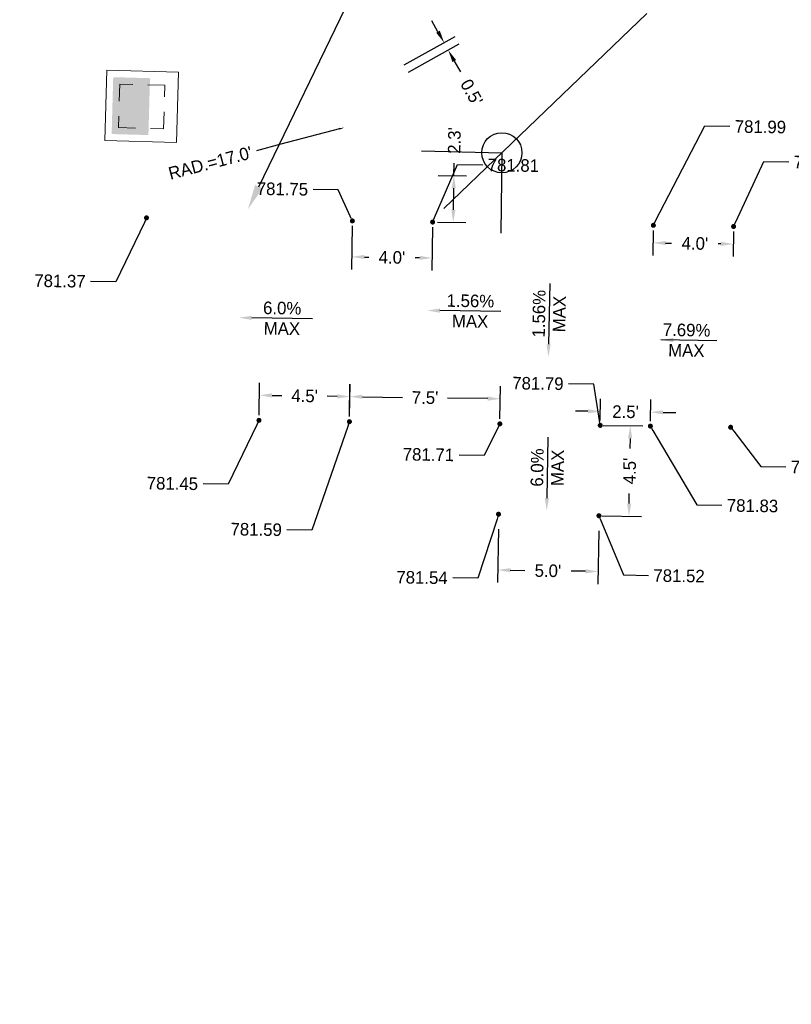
# Model space of a CAD drawing. Header units: feet. Extents: x 1384904 to 1390579, y 443400 to 444295.
# Tile 46 of 57: x 1389530 to 1389569, y 443934 to 443984. Entities that reach past the tile are written whole.
import ezdxf
from ezdxf import colors
from ezdxf.entities.mleader import LeaderData, LeaderLine
from ezdxf.math import Vec2, Vec3

# ---------------------------------------------------------------- set-up
doc = ezdxf.new("R2010")
doc.units = ezdxf.units.FT
doc.header["$MEASUREMENT"] = 0
doc.linetypes.add('drainage01', pattern=[1.6, 0.85, -0.75])
for name, color, linetype in [('DR_P_Cells', 1, 'Continuous'), ('DR_P_Storm_Sewer', 1, 'Continuous'), ('DT_P_Text', 3, 'Continuous'), ('PV_P_Text', 7, 'Continuous')]:
    doc.layers.add(name, color=color, linetype=linetype)
doc.styles.get("Standard").update_dxf_attribs({"font": 'font31.shx'})
doc.dimstyles.get("Standard").update_dxf_attribs({"dimtxt": 0.18, "dimasz": 0.18, "dimexe": 0.18, "dimexo": 0.0625, "dimgap": 0.09, "dimtad": 0, "dimtih": 1, "dimtoh": 1, "dimdec": 4, "dimzin": 0, "dimdsep": 46, "dimtxsty": 'Standard', "dimcen": 0.09, "dimadec": 0, "dimazin": 0, "dimtfac": 1, "dimtdec": 4, "dimtofl": 0, "dimtmove": 0, "dimatfit": 3, "dimfxl": 1, "dimtolj": 1, "dimtzin": 0, "dimarcsym": 0})

# ---------------------------------------------------------------- blocks, each defined once
blk = doc.blocks.new('CB3A-P')
at = {"layer": 'Defpoints', "color": 20, "linetype": 'drainage01', "lineweight": 0}
blk.add_lwpolyline([(1.083, 1.125), (-1.083, 1.125), (-1.083, -1.125), (1.083, -1.125), (1.083, 1.125)], close=True, dxfattribs=at)
at = {"layer": 'DR_P_Cells', "color": 1, "linetype": 'Continuous', "lineweight": 13, "flags": 128}
blk.add_lwpolyline([(-1.75, 1.792), (1.75, 1.792), (1.75, -1.792), (-1.75, -1.792), (-1.75, 1.792)], close=True, dxfattribs=at)
at = {"layer": 'DR_P_Cells', "color": 1, "linetype": 'Continuous', "lineweight": 0, "extrusion": (0, 0, -1)}
blk.add_solid([(1.417, 0.375), (-1.417, 0.375), (1.417, -1.458), (-1.417, -1.458)], dxfattribs=at)
blk = doc.blocks.new('_Dot')
at = {"color": 0, "linetype": 'ByBlock', "lineweight": -2}
blk.add_line((-0.5, 0), (-1, 0), dxfattribs=at)
at = {"color": 0, "linetype": 'ByBlock', "const_width": 0.5}
blk.add_lwpolyline([(-0.25, 0, 1), (0.25, 0, 1)], format="xyb", close=True, dxfattribs=at)
blk = doc.blocks.new('*D1034')
at = {"layer": 'Defpoints', "color": 0, "transparency": 16777216}
for p in [(1389559.215, 443963.313), (1389560.815, 443963.289), (1389559.148, 443958.813)]:
    blk.add_point(p, dxfattribs=at)
at = {"layer": 'PV_P_Text', "color": 0, "lineweight": -2, "transparency": 16777216}
for p, q in [((1389559.465, 443963.309), (1389561.44, 443963.28)), ((1389560.806, 443962.664), (1389560.798, 443962.167)), ((1389560.758, 443959.414), (1389560.765, 443959.911)), ((1389559.398, 443958.809), (1389561.373, 443958.78))]:
    blk.add_line(p, q, dxfattribs=at)
at = {"layer": 'PV_P_Text', "color": 0, "transparency": 16777216}
for points in [[(1389560.701, 443962.666), (1389560.91, 443962.663), (1389560.815, 443963.289)], [(1389560.654, 443959.416), (1389560.862, 443959.413), (1389560.749, 443958.79)]]:
    blk.add_solid(points, dxfattribs=at)
at = {"layer": 'PV_P_Text', "color": 0, "transparency": 16777216, "insert": (1389560.782, 443961.039), "char_height": 0.625, "attachment_point": 5, "rotation": 89.156}
blk.add_mtext("\\A1;4.5'", dxfattribs=at)
blk = doc.blocks.new('*D1035')
at = {"layer": 'Defpoints', "color": 0, "transparency": 16777216}
for p in [(1389554.243, 443958.385, 781.656), (1389559.242, 443958.312, 781.656), (1389559.209, 443956.033)]:
    blk.add_point(p, dxfattribs=at)
at = {"layer": 'PV_P_Text', "color": 0, "lineweight": -2, "transparency": 16777216}
for p, q in [((1389554.239, 443958.135), (1389554.2, 443955.482)), ((1389559.239, 443958.062), (1389559.199, 443955.408)), ((1389554.834, 443956.098), (1389555.554, 443956.087)), ((1389558.584, 443956.042), (1389557.864, 443956.053))]:
    blk.add_line(p, q, dxfattribs=at)
at = {"layer": 'PV_P_Text', "color": 0, "transparency": 16777216}
for points in [[(1389554.836, 443956.202), (1389554.833, 443955.994), (1389554.209, 443956.107)], [(1389558.585, 443956.147), (1389558.582, 443955.938), (1389559.209, 443956.033)]]:
    blk.add_solid(points, dxfattribs=at)
at = {"layer": 'PV_P_Text', "color": 0, "transparency": 16777216, "insert": (1389556.709, 443956.07), "char_height": 0.625, "attachment_point": 5, "rotation": 359.156}
blk.add_mtext("\\A1;5.0'", dxfattribs=at)
blk = doc.blocks.new('*D1036')
at = {"layer": 'Defpoints', "color": 0, "transparency": 16777216}
for p in [(1389561.963, 443973.273, 1563.311), (1389565.962, 443973.214, 1563.311), (1389565.95, 443972.342)]:
    blk.add_point(p, dxfattribs=at)
at = {"layer": 'PV_P_Text', "color": 0, "lineweight": -2, "transparency": 16777216}
for p, q in [((1389561.959, 443973.023), (1389561.941, 443971.776)), ((1389565.959, 443972.964), (1389565.94, 443971.717)), ((1389562.575, 443972.391), (1389562.876, 443972.387)), ((1389565.325, 443972.351), (1389565.191, 443972.353))]:
    blk.add_line(p, q, dxfattribs=at)
at = {"layer": 'PV_P_Text', "color": 0, "transparency": 16777216}
for points in [[(1389562.576, 443972.495), (1389562.573, 443972.287), (1389561.95, 443972.4)], [(1389565.326, 443972.455), (1389565.323, 443972.247), (1389565.95, 443972.342)]]:
    blk.add_solid(points, dxfattribs=at)
at = {"layer": 'PV_P_Text', "color": 0, "transparency": 16777216, "insert": (1389564.034, 443972.37), "char_height": 0.625, "attachment_point": 5, "rotation": 359.156}
blk.add_mtext("\\A1;4.0'", dxfattribs=at)
blk = doc.blocks.new('*D1038')
at = {"layer": 'Defpoints', "color": 0, "transparency": 16777216}
for p in [(1389546.836, 443964.745), (1389542.318, 443963.562), (1389546.817, 443963.495)]:
    blk.add_point(p, dxfattribs=at)
at = {"layer": 'PV_P_Text', "color": 0, "lineweight": -2, "transparency": 16777216}
for p, q in [((1389542.321, 443963.812), (1389542.345, 443965.436)), ((1389546.821, 443963.745), (1389546.845, 443965.37)), ((1389542.961, 443964.802), (1389543.458, 443964.795)), ((1389546.211, 443964.754), (1389545.714, 443964.761))]:
    blk.add_line(p, q, dxfattribs=at)
at = {"layer": 'PV_P_Text', "color": 0, "transparency": 16777216}
for points in [[(1389542.963, 443964.906), (1389542.959, 443964.698), (1389542.336, 443964.811)], [(1389546.212, 443964.858), (1389546.209, 443964.65), (1389546.836, 443964.745)]]:
    blk.add_solid(points, dxfattribs=at)
at = {"layer": 'PV_P_Text', "color": 0, "transparency": 16777216, "insert": (1389544.586, 443964.778), "char_height": 0.625, "attachment_point": 5, "rotation": 359.156}
blk.add_mtext("\\A1;4.5'", dxfattribs=at)
blk = doc.blocks.new('*D1039')
at = {"layer": 'Defpoints', "color": 0, "transparency": 16777216}
for p in [(1389554.335, 443964.634), (1389546.824, 443963.495), (1389554.316, 443963.385)]:
    blk.add_point(p, dxfattribs=at)
at = {"layer": 'PV_P_Text', "color": 0, "lineweight": -2, "transparency": 16777216}
for p, q in [((1389546.828, 443963.745), (1389546.852, 443965.37)), ((1389554.32, 443963.635), (1389554.344, 443965.259)), ((1389547.468, 443964.736), (1389549.468, 443964.706)), ((1389553.71, 443964.644), (1389551.709, 443964.673))]:
    blk.add_line(p, q, dxfattribs=at)
at = {"layer": 'PV_P_Text', "color": 0, "transparency": 16777216}
for points in [[(1389547.469, 443964.84), (1389547.466, 443964.631), (1389546.843, 443964.745)], [(1389553.711, 443964.748), (1389553.708, 443964.539), (1389554.335, 443964.634)]]:
    blk.add_solid(points, dxfattribs=at)
at = {"layer": 'PV_P_Text', "color": 0, "transparency": 16777216, "insert": (1389550.589, 443964.69), "char_height": 0.625, "attachment_point": 5, "rotation": 359.156}
blk.add_mtext("\\A1;7.5'", dxfattribs=at)
blk = doc.blocks.new('*D1040')
at = {"layer": 'Defpoints', "color": 0, "transparency": 16777216}
for p in [(1389561.826, 443963.968), (1389559.316, 443963.311, 1563.311), (1389561.816, 443963.274, 1563.311)]:
    blk.add_point(p, dxfattribs=at)
at = {"layer": 'PV_P_Text', "color": 0, "lineweight": -2, "transparency": 16777216}
for p, q in [((1389559.32, 443963.561), (1389559.335, 443964.63)), ((1389561.819, 443963.524), (1389561.835, 443964.593)), ((1389558.701, 443964.014), (1389558.076, 443964.023)), ((1389562.451, 443963.959), (1389563.076, 443963.949))]:
    blk.add_line(p, q, dxfattribs=at)
at = {"layer": 'PV_P_Text', "color": 0, "transparency": 16777216}
for points in [[(1389558.703, 443964.118), (1389558.7, 443963.91), (1389559.326, 443964.005)], [(1389562.452, 443964.063), (1389562.449, 443963.854), (1389561.826, 443963.968)]]:
    blk.add_solid(points, dxfattribs=at)
at = {"layer": 'PV_P_Text', "color": 0, "transparency": 16777216, "insert": (1389560.576, 443963.986), "char_height": 0.625, "attachment_point": 5, "rotation": 359.156}
blk.add_mtext("\\A1;2.5'", dxfattribs=at)
blk = doc.blocks.new('*D1064')
at = {"layer": 'Defpoints', "color": 0, "transparency": 16777216}
for p in [(1387540.978, 443974.544), (1387672.964, 443972.599), (1387677.04, 443965.292), (1390194.578, 443935.45), (1387670.013, 443772.371)]:
    blk.add_point(p, dxfattribs=at)
at = {"layer": 'DT_P_Text', "color": 0, "lineweight": -2, "transparency": 16777216}
for start, end in [(324.3381, 350.5889), (277.7229, 301.5818)]:
    blk.add_arc((1387672.964, 443972.6), 8.368, start, end, dxfattribs=at)
at = {"layer": 'DT_P_Text', "color": 0, "transparency": 16777216}
for points in [[(1387681.011, 443971.25), (1387681.426, 443971.213), (1387681.33, 443972.476)], [(1387674.101, 443964.1), (1387674.076, 443964.516), (1387672.84, 443964.233)]]:
    blk.add_solid(points, dxfattribs=at)
at = {"layer": 'DT_P_Text', "color": 0, "transparency": 16777216, "insert": (1387678.793, 443966.596), "char_height": 1.25, "attachment_point": 5}
blk.add_mtext('\\A1;90°0\'0"', dxfattribs=at)
blk = doc.blocks.new('*D1065')
at = {"layer": 'Defpoints', "color": 0, "transparency": 16777216}
for p in [(1387895.133, 444137.116), (1387540.978, 443974.544), (1387898.945, 443973.296), (1387891.696, 443959.376), (1390194.578, 443935.45)]:
    blk.add_point(p, dxfattribs=at)
at = {"layer": 'DT_P_Text', "color": 0, "lineweight": -2, "transparency": 16777216}
for start, end in [(56.546, 80.0108), (8.0373, 33.7515)]:
    blk.add_arc((1387891.89, 443969.374), 8.072, start, end, dxfattribs=at)
at = {"layer": 'DT_P_Text', "color": 0, "transparency": 16777216}
for points in [[(1387893.27, 443977.117), (1387893.31, 443977.531), (1387892.046, 443977.445)], [(1387900.09, 443970.516), (1387899.675, 443970.49), (1387899.961, 443969.255)]]:
    blk.add_solid(points, dxfattribs=at)
at = {"layer": 'DT_P_Text', "color": 0, "transparency": 16777216, "insert": (1387897.694, 443974.984), "char_height": 1.25, "attachment_point": 5}
blk.add_mtext('\\A1;89°44\'10"', dxfattribs=at)
blk = doc.blocks.new('*D1066')
at = {"layer": 'Defpoints', "color": 0, "transparency": 16777216}
for p in [(1388170.018, 444145.729), (1387540.978, 443974.544), (1388173.064, 443969.457), (1388165.387, 443955.345), (1390194.578, 443935.45)]:
    blk.add_point(p, dxfattribs=at)
at = {"layer": 'DT_P_Text', "color": 0, "lineweight": -2, "transparency": 16777216}
for start, end in [(55.6454, 80.1702), (7.5921, 34.109)]:
    blk.add_arc((1388165.63, 443965.341), 8.497, start, end, dxfattribs=at)
at = {"layer": 'DT_P_Text', "color": 0, "transparency": 16777216}
for points in [[(1388167.06, 443973.507), (1388167.101, 443973.921), (1388165.837, 443973.836)], [(1388174.261, 443966.476), (1388173.845, 443966.452), (1388174.126, 443965.216)]]:
    blk.add_solid(points, dxfattribs=at)
at = {"layer": 'DT_P_Text', "color": 0, "transparency": 16777216, "insert": (1388171.755, 443971.231), "char_height": 1.25, "attachment_point": 5}
blk.add_mtext('\\A1;89°27\'2"', dxfattribs=at)
blk = doc.blocks.new('*D1067')
at = {"layer": 'Defpoints', "color": 0, "transparency": 16777216}
for p in [(1387540.978, 443974.544), (1388536.58, 443959.876), (1388529.293, 443955.832), (1390194.578, 443935.45), (1388524.619, 443400.178)]:
    blk.add_point(p, dxfattribs=at)
at = {"layer": 'DT_P_Text', "color": 0, "lineweight": -2, "transparency": 16777216}
for start, end in [(187.7578, 214.0032), (236.0186, 260.174)]:
    blk.add_arc((1388536.58, 443959.876), 8.334, start, end, dxfattribs=at)
at = {"layer": 'DT_P_Text', "color": 0, "transparency": 16777216}
for points in [[(1388528.114, 443958.739), (1388528.53, 443958.764), (1388528.247, 443959.999)], [(1388535.177, 443951.872), (1388535.137, 443951.457), (1388536.402, 443951.544)]]:
    blk.add_solid(points, dxfattribs=at)
at = {"layer": 'DT_P_Text', "color": 0, "transparency": 16777216, "insert": (1388530.581, 443954.091), "char_height": 1.25, "attachment_point": 5}
blk.add_mtext('\\A1;89°37\'11"', dxfattribs=at)
blk = doc.blocks.new('*D1068')
at = {"layer": 'Defpoints', "color": 0, "transparency": 16777216}
for p in [(1388548.528, 444294.604), (1387540.978, 443974.544), (1388551.278, 443965.867), (1388540.113, 443949.824), (1390194.578, 443935.45)]:
    blk.add_point(p, dxfattribs=at)
at = {"layer": 'DT_P_Text', "color": 0, "lineweight": -2, "transparency": 16777216}
for start, end in [(51.56, 82.8622), (4.8957, 37.0861)]:
    blk.add_arc((1388540.357, 443959.821), 12.483, start, end, dxfattribs=at)
at = {"layer": 'DT_P_Text', "color": 0, "transparency": 16777216}
for points in [[(1388541.893, 443971.999), (1388541.924, 443972.415), (1388540.662, 443972.3)], [(1388553.003, 443960.893), (1388552.586, 443960.879), (1388552.839, 443959.637)]]:
    blk.add_solid(points, dxfattribs=at)
at = {"layer": 'DT_P_Text', "color": 0, "transparency": 16777216, "insert": (1388549.355, 443968.473), "char_height": 1.25, "attachment_point": 5}
blk.add_mtext('\\A1;89°26\'46"', dxfattribs=at)
blk = doc.blocks.new('*D1069')
at = {"layer": 'Defpoints', "color": 0, "transparency": 16777216}
for p in [(1387540.978, 443974.544), (1388891.872, 443954.644), (1388895.842, 443947.513), (1390194.578, 443935.45), (1388883.325, 443416.879)]:
    blk.add_point(p, dxfattribs=at)
at = {"layer": 'DT_P_Text', "color": 0, "lineweight": -2, "transparency": 16777216}
for start, end in [(324.5503, 350.3708), (277.8746, 301.1614)]:
    blk.add_arc((1388891.872, 443954.642), 8.16, start, end, dxfattribs=at)
at = {"layer": 'DT_P_Text', "color": 0, "transparency": 16777216}
for points in [[(1388899.71, 443953.296), (1388900.125, 443953.258), (1388900.032, 443954.522)], [(1388893.003, 443946.351), (1388892.978, 443946.767), (1388891.743, 443946.483)]]:
    blk.add_solid(points, dxfattribs=at)
at = {"layer": 'DT_P_Text', "color": 0, "transparency": 16777216, "insert": (1388897.553, 443948.784), "char_height": 1.25, "attachment_point": 5}
blk.add_mtext('\\A1;90°3\'59"', dxfattribs=at)
blk = doc.blocks.new('*D1070')
at = {"layer": 'Defpoints', "color": 0, "transparency": 16777216}
for p in [(1389005.131, 444177.177), (1387540.978, 443974.544), (1389009.168, 443958.886), (1388998.333, 443943.075), (1390194.578, 443935.45)]:
    blk.add_point(p, dxfattribs=at)
at = {"layer": 'DT_P_Text', "color": 0, "lineweight": -2, "transparency": 16777216}
for start, end in [(51.7097, 82.387), (5.1056, 36.7305)]:
    blk.add_arc((1388998.623, 443953.069), 12.043, start, end, dxfattribs=at)
at = {"layer": 'DT_P_Text', "color": 0, "transparency": 16777216}
for points in [[(1389000.202, 443964.799), (1389000.235, 443965.214), (1388998.973, 443965.107)], [(1389010.827, 443954.149), (1389010.41, 443954.133), (1389010.665, 443952.892)]]:
    blk.add_solid(points, dxfattribs=at)
at = {"layer": 'DT_P_Text', "color": 0, "transparency": 16777216, "insert": (1389007.323, 443961.397), "char_height": 1.25, "attachment_point": 5}
blk.add_mtext('\\A1;89°10\'51"', dxfattribs=at)
blk = doc.blocks.new('*D1071')
at = {"layer": 'Defpoints', "color": 0, "transparency": 16777216}
for p in [(1389529.023, 444160.851), (1387540.978, 443974.544), (1389519.597, 443952.651), (1390194.578, 443935.45), (1389523.362, 443935.339)]:
    blk.add_point(p, dxfattribs=at)
at = {"layer": 'DT_P_Text', "color": 0, "lineweight": -2, "transparency": 16777216}
for start, end in [(97.1524, 121.1449), (144.1097, 170.5654)]:
    blk.add_arc((1389523.613, 443945.335), 8.345, start, end, dxfattribs=at)
at = {"layer": 'DT_P_Text', "color": 0, "transparency": 16777216}
for points in [[(1389522.563, 443953.823), (1389522.584, 443953.407), (1389523.822, 443953.677)], [(1389515.588, 443946.684), (1389515.173, 443946.722), (1389515.269, 443945.458)]]:
    blk.add_solid(points, dxfattribs=at)
at = {"layer": 'DT_P_Text', "color": 0, "transparency": 16777216, "insert": (1389517.83, 443951.352), "char_height": 1.25, "attachment_point": 5}
blk.add_mtext('\\A1;90°35\'39"', dxfattribs=at)
blk = doc.blocks.new('*D1075')
at = {"layer": 'Defpoints', "color": 0, "transparency": 16777216}
for p in [(1389551.536, 443982.369), (1389549.332, 443981.143, 1563.311), (1389549.537, 443980.774, 1563.311)]:
    blk.add_point(p, dxfattribs=at)
at = {"layer": 'PV_P_Text', "color": 0, "lineweight": -2, "transparency": 16777216}
for p, q in [((1389551.232, 443982.915), (1389550.928, 443983.462)), ((1389549.551, 443981.264), (1389552.082, 443982.673)), ((1389549.756, 443980.896), (1389552.287, 443982.305)), ((1389552.045, 443981.455), (1389552.349, 443980.909))]:
    blk.add_line(p, q, dxfattribs=at)
at = {"layer": 'PV_P_Text', "color": 0, "transparency": 16777216}
for points in [[(1389551.323, 443982.966), (1389551.141, 443982.865), (1389551.536, 443982.369)], [(1389552.136, 443981.505), (1389551.954, 443981.404), (1389551.741, 443982.001)]]:
    blk.add_solid(points, dxfattribs=at)
at = {"layer": 'PV_P_Text', "color": 0, "transparency": 16777216, "insert": (1389552.91, 443979.899), "char_height": 0.625, "attachment_point": 5, "rotation": 299.0994}
blk.add_mtext("\\A1;0.5'", dxfattribs=at)
blk = doc.blocks.new('*D1076')
at = {"layer": 'Defpoints', "color": 0, "transparency": 16777216}
for p in [(1389550.998, 443975.761, 1563.142), (1389552.025, 443975.746), (1389550.964, 443973.435, 1563.311)]:
    blk.add_point(p, dxfattribs=at)
at = {"layer": 'PV_P_Text', "color": 0, "lineweight": -2, "transparency": 16777216}
for p, q in [((1389552.025, 443975.746), (1389552.034, 443976.371)), ((1389551.248, 443975.757), (1389552.65, 443975.736)), ((1389552, 443974.045), (1389552.015, 443975.121)), ((1389551.214, 443973.432), (1389552.615, 443973.411))]:
    blk.add_line(p, q, dxfattribs=at)
at = {"layer": 'PV_P_Text', "color": 0, "transparency": 16777216}
for points in [[(1389551.911, 443975.122), (1389552.12, 443975.119), (1389552.025, 443975.746)], [(1389551.895, 443974.047), (1389552.104, 443974.044), (1389551.99, 443973.42)]]:
    blk.add_solid(points, dxfattribs=at)
at = {"layer": 'PV_P_Text', "color": 0, "transparency": 16777216, "insert": (1389552.05, 443977.496), "char_height": 0.625, "attachment_point": 5, "rotation": 89.156}
blk.add_mtext("\\A1;2.3'", dxfattribs=at)
blk = doc.blocks.new('*D1079')
at = {"layer": 'Defpoints', "color": 0, "transparency": 16777216}
for p in [(1389546.965, 443973.494, 1563.311), (1389550.964, 443973.435, 1563.311), (1389550.938, 443971.645)]:
    blk.add_point(p, dxfattribs=at)
at = {"layer": 'PV_P_Text', "color": 0, "lineweight": -2, "transparency": 16777216}
for p, q in [((1389546.961, 443973.244), (1389546.929, 443971.079)), ((1389550.96, 443973.185), (1389550.928, 443971.02)), ((1389547.563, 443971.695), (1389547.78, 443971.692)), ((1389550.313, 443971.654), (1389550.096, 443971.658))]:
    blk.add_line(p, q, dxfattribs=at)
at = {"layer": 'PV_P_Text', "color": 0, "transparency": 16777216}
for points in [[(1389547.565, 443971.799), (1389547.562, 443971.591), (1389546.938, 443971.704)], [(1389550.314, 443971.759), (1389550.311, 443971.55), (1389550.938, 443971.645)]]:
    blk.add_solid(points, dxfattribs=at)
at = {"layer": 'PV_P_Text', "color": 0, "transparency": 16777216, "insert": (1389548.938, 443971.675), "char_height": 0.625, "attachment_point": 5, "rotation": 359.156}
blk.add_mtext("\\A1;4.0'", dxfattribs=at)

msp = doc.modelspace()

# ---------------------------------------------------------------- linework, layer by layer
at = {"layer": 'DT_P_Text'}
for points in [[(1389551.52984, 443974.11328), (1389561.6362, 443983.82491)], [(1389550.41529, 443976.98521), (1389554.41403, 443976.88482), (1389554.35511, 443972.88526)]]:
    msp.add_lwpolyline(points, dxfattribs=at)
msp.add_circle((1389554.41403, 443976.88482), 1, dxfattribs=at)
at = {"layer": 'PV_P_Text', "linetype": 'ByBlock', "lineweight": -2}
for points in [[(1389556.79825, 443970.37774), (1389556.74485, 443967.34819)], [(1389554.35563, 443968.97967), (1389551.32594, 443969.02431)], [(1389544.97692, 443968.61966), (1389541.94723, 443968.6643)], [(1389565.12921, 443967.5279), (1389562.33968, 443967.56899)], [(1389556.70621, 443962.71778), (1389556.65789, 443959.68815)]]:
    msp.add_lwpolyline(points, dxfattribs=at)
at = {"layer": 'PV_P_Text'}
for points in [[(1389541.94569, 443968.56014), (1389541.3223, 443968.67351), (1389541.94876, 443968.76845)], [(1389551.3244, 443968.92015), (1389550.701, 443969.03351), (1389551.32747, 443969.12846)], [(1389556.849, 443967.34635), (1389556.73384, 443966.72328), (1389556.6407, 443967.35002)], [(1389562.96308, 443967.45563), (1389562.33968, 443967.56899), (1389562.96615, 443967.66394)], [(1389556.76204, 443959.68649), (1389556.64792, 443959.06323), (1389556.55374, 443959.68981)]]:
    msp.add_solid(points, dxfattribs=at)

# ---------------------------------------------------------------- block references
at = {"layer": 'DR_P_Storm_Sewer', "color": 1, "rotation": 268.4078209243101}
msp.add_blockref('CB3A-P', (1389536.46634, 443979.19412, 781.61499), dxfattribs=at)

# ---------------------------------------------------------------- texts
at = {"layer": 'PV_P_Text', "char_height": 0.625, "attachment_point": 5}
for s, insert, rotation in [('1.56%', (1389552.84824, 443969.50831), 359.155959), ('1.56%', (1389556.26526, 443968.87189), 88.990157), ('6.0%', (1389543.46953, 443969.1483), 359.155959), ('MAX', (1389557.27785, 443968.85404), 88.990157), ('MAX', (1389552.83332, 443968.49567), 359.155959), ('MAX', (1389543.45461, 443968.13566), 359.155959), ('7.69%', (1389563.62182, 443968.05653), 359.155959), ('MAX', (1389563.60691, 443967.0439), 359.155959), ('6.0%', (1389556.17574, 443961.21104), 89.086176), ('MAX', (1389557.18836, 443961.19489), 89.086176)]:
    msp.add_mtext(s, dxfattribs=dict(at, insert=insert, rotation=rotation))

# ---------------------------------------------------------------- dimensions: what is measured, and where the dimension line sits
at = {"layer": 'DT_P_Text'}
for base, line1, line2, picture, middle in [((1388551.27813, 443965.86722), ((1387540.978, 443974.544), (1390194.57763, 443935.45023)), ((1388540.11322, 443949.82405), (1388548.52762, 444294.60374)), '*D1068', (1388549.35503, 443968.47325)), ((1389009.16818, 443958.8865), ((1387540.978, 443974.544), (1390194.57763, 443935.45023)), ((1388998.33294, 443943.07455), (1389005.1309, 444177.17687)), '*D1070', (1389007.32318, 443961.39682)), ((1389519.59746, 443952.65059), ((1387540.978, 443974.544), (1390194.57763, 443935.45023)), ((1389523.36155, 443935.33874), (1389529.02312, 444160.85051)), '*D1071', (1389517.83048, 443951.35217)), ((1388173.06391, 443969.45743), ((1387540.978, 443974.544), (1390194.57763, 443935.45023)), ((1388165.38689, 443955.34459), (1388170.01841, 444145.72851)), '*D1066', (1388171.75473, 443971.23141)), ((1387898.94504, 443973.29609), ((1387540.978, 443974.544), (1390194.57763, 443935.45023)), ((1387891.69628, 443959.37596), (1387895.13342, 444137.11607)), '*D1065', (1387897.69389, 443974.98408)), ((1387677.04029, 443965.2921), ((1387670.0134, 443772.37098), (1387672.96367, 443972.59925)), ((1387540.978, 443974.544), (1390194.57763, 443935.45023)), '*D1064', (1387678.79269, 443966.5962)), ((1388529.29261, 443955.83234), ((1388524.61868, 443400.17799), (1388536.57959, 443959.87645)), ((1387540.978, 443974.544), (1390194.57763, 443935.45023)), '*D1067', (1388530.58119, 443954.09076)), ((1388895.84236, 443947.5127), ((1387540.978, 443974.544), (1390194.57763, 443935.45023)), ((1388883.32531, 443416.87915), (1388891.87229, 443954.64389)), '*D1069', (1388897.55345, 443948.78426))]:
    dim = msp.add_angular_dim_2l(base=base, line1=line1, line2=line2, dimstyle='Standard', override={"dimscale": 10, "dimtxt": 0.125, "dimasz": 0.125, "dimgap": 0.05, "dimaunit": 1, "dimadec": 3}, dxfattribs=at)
    dim.commit()
    dim.dimension.update_dxf_attribs({"geometry": picture, "text_midpoint": middle})
at = {"layer": 'PV_P_Text'}
for base, p1, p2, angle, text, picture, middle in [((1389551.53559, 443982.36933, -1563.311), (1389549.53721, 443980.77433), (1389549.33207, 443981.1429), 119.099395, "0.5'", '*D1075', (1389552.91047, 443979.8991, -1563.311)), ((1389552.02459, 443975.74569, -1563.14168), (1389550.96407, 443973.43527, 0.16933), (1389550.99833, 443975.76081), 89.155959, "<>'", '*D1076', (1389552.05037, 443977.496, -1563.14168)), ((1389550.9377, 443971.64517, -1563.311), (1389546.96451, 443973.49419), (1389550.96407, 443973.43527), 359.155959, "<>'", '*D1079', (1389548.93792, 443971.67463, -1563.311)), ((1389565.94959, 443972.34152, -1563.311), (1389561.96288, 443973.27323), (1389565.96244, 443973.21431), 359.155959, "<>'", '*D1036', (1389564.0336, 443972.36974, -1563.311))]:
    dim = msp.add_linear_dim(base=base, p1=p1, p2=p2, angle=angle, text=text, dimstyle='Standard', override={"dimscale": 5, "dimtxt": 0.125, "dimasz": 0.125, "dimexe": 0.125, "dimexo": 0.05, "dimgap": 0.05, "dimtih": 0, "dimtoh": 0, "dimdec": 1}, dxfattribs=at)
    dim.commit()
    dim.dimension.update_dxf_attribs({"geometry": picture, "text_midpoint": middle, "dimtype": 161})
for p1, p2, distance, picture, middle in [((1389542.31769, 443963.56156), (1389546.8172, 443963.49528), 1.24968, '*D1038', (1389544.58585, 443964.77796)), ((1389546.82431, 443963.49517), (1389554.31638, 443963.38479), 1.24968, '*D1039', (1389550.58876, 443964.68952)), ((1389559.31584, 443963.31114), (1389561.81557, 443963.27431), 0.69352, '*D1040', (1389560.57592, 443963.98617, -1563.311)), ((1389559.14834, 443958.81312), (1389559.21462, 443963.31263), -1.60039, '*D1034', (1389560.7817, 443961.0393)), ((1389554.24273, 443958.38534), (1389559.24219, 443958.31168), -2.27872, '*D1035', (1389556.70889, 443956.07004, -781.6555))]:
    dim = msp.add_aligned_dim(p1=p1, p2=p2, distance=distance, text="<>'", dimstyle='Standard', override={"dimscale": 5, "dimtxt": 0.125, "dimasz": 0.125, "dimexe": 0.125, "dimexo": 0.05, "dimgap": 0.05, "dimtih": 0, "dimtoh": 0, "dimdec": 1}, dxfattribs=at)
    dim.commit()
    dim.dimension.update_dxf_attribs({"geometry": picture, "text_midpoint": middle})

# ---------------------------------------------------------------- leaders
at = {"layer": 'DT_P_Text'}
ml = msp.add_multileader_mtext('Standard', dxfattribs=at)
ml.set_content('CURB RAMP #24', color=256)
ml.set_leader_properties()
ml.build(insert=Vec2(0, 0))
ml.multileader.update_dxf_attribs({"text_right_attachment_type": 2, "dogleg_length": 0.25, "arrow_head_size": 1.25, "scale": 10})
ctx = ml.context
ctx.base_point, ctx.scale, ctx.char_height, ctx.arrow_head_size, ctx.landing_gap_size, ctx.plane_origin = Vec3(1389553.91405, 443993.98965), 10, 1.25, 1.25, 0.9, Vec3(1389541.75905, 443974.07093)
ctx.right_attachment = 2
notes = []
notes.append((ctx, [(1, (1, 1, 0), (1389551.41405, 443993.98965), (1, 0), 2.5, [(0, [(1389541.75905, 443974.07093)], 0, [])])]))
ctx.mtext.insert, ctx.mtext.flow_direction = Vec3(1389554.81405, 443994.61465), 5
at = {"layer": 'PV_P_Text'}
ml = msp.add_multileader_mtext('Standard', dxfattribs=at)
ml.set_content("RAD.=17.0'", color=256)
ml.set_leader_properties()
ml.build(insert=Vec2(0, 0))
ml.multileader.update_dxf_attribs({"text_right_attachment_type": 2, "dogleg_length": 0.25, "arrow_head_size": 0.25, "scale": 5})
ctx = ml.context
ctx.base_point, ctx.scale, ctx.char_height, ctx.arrow_head_size, ctx.landing_gap_size, ctx.plane_origin, ctx.plane_x_axis, ctx.plane_y_axis = Vec3(1389537.14498, 443975.66239), 5, 0.625, 0.25, 0.25, Vec3(1389556.91572, 443974.32155), Vec3(0.96711129, 0.25435359), Vec3(-0.25435359, 0.96711129)
ctx.right_attachment, ctx.text_align_type = 2, 2
notes.append((ctx, [(1, (1, 1, 0), (1389543.39954, 443977.30737), (-0.96711129, -0.25435359), 1.25, [(0, [(1389546.5585, 443978.13818)], 0, [])])]))
ctx.mtext.insert, ctx.mtext.text_direction, ctx.mtext.rotation, ctx.mtext.alignment, ctx.mtext.flow_direction = Vec3(1389541.86939, 443977.22806), Vec3(0.96711129, 0.25435359), 0.25717925, 3, 5
ml = msp.add_multileader_mtext('Standard', dxfattribs=at)
ml.set_content('781.99', color=256)
ml.set_leader_properties()
ml.set_arrow_properties(name='DOT')
ml.build(insert=Vec2(0, 0))
ml.multileader.update_dxf_attribs({"text_right_attachment_type": 2, "dogleg_length": 0.25, "arrow_head_size": 0.25, "scale": 5})
ctx = ml.context
ctx.base_point, ctx.scale, ctx.char_height, ctx.arrow_head_size, ctx.landing_gap_size, ctx.plane_origin, ctx.plane_x_axis, ctx.plane_y_axis = Vec3(1389565.77099, 443978.20399), 5, 0.625, 0.25, 0.25, Vec3(1389561.23052, 443973.24171), Vec3(0.9998915, -0.01473075), Vec3(0.01473075, 0.9998915)
ctx.right_attachment = 2
notes.append((ctx, [(0, (1, 1, 0), (1389564.52112, 443978.22241), (0.9998915, -0.01473075), 1.25, [(0, [(1389561.96288, 443973.27323)], 0, [])])]))
ctx.mtext.insert, ctx.mtext.text_direction, ctx.mtext.rotation, ctx.mtext.flow_direction = Vec3(1389566.02556, 443978.51278), Vec3(0.9998915, -0.01473075), 6.26845402, 5
ml = msp.add_multileader_mtext('Standard', dxfattribs=at)
ml.set_content('781.81', color=256)
ml.set_leader_properties()
ml.set_arrow_properties(name='DOT')
ml.build(insert=Vec2(0, 0))
ml.multileader.update_dxf_attribs({"text_right_attachment_type": 2, "dogleg_length": 0.25, "arrow_head_size": 0.25, "scale": 5})
ctx = ml.context
ctx.base_point, ctx.scale, ctx.char_height, ctx.arrow_head_size, ctx.landing_gap_size, ctx.plane_origin, ctx.plane_x_axis, ctx.plane_y_axis = Vec3(1389553.46021, 443976.28566, 0.16933), 5, 0.625, 0.25, 0.25, Vec3(1389551.88482, 443973.40916, 0.16933), Vec3(0.9998915, -0.01473075), Vec3(0.01473075, 0.9998915)
ctx.right_attachment = 2
notes.append((ctx, [(1, (1, 1, 0), (1389552.21035, 443976.30408, 0.16933), (0.9998915, -0.01473075), 1.25, [(0, [(1389550.96407, 443973.43527, 0.16933)], 0, [])])]))
ctx.mtext.insert, ctx.mtext.text_direction, ctx.mtext.rotation, ctx.mtext.flow_direction = Vec3(1389553.71479, 443976.59445, 0.16933), Vec3(0.9998915, -0.01473075), 6.26845402, 5
ml = msp.add_multileader_mtext('Standard', dxfattribs=at)
ml.set_content('782.14', color=256)
ml.set_leader_properties()
ml.set_arrow_properties(name='DOT')
ml.build(insert=Vec2(0, 0))
ml.multileader.update_dxf_attribs({"text_right_attachment_type": 2, "dogleg_length": 0.25, "arrow_head_size": 0.25, "scale": 5})
ctx = ml.context
ctx.base_point, ctx.scale, ctx.char_height, ctx.arrow_head_size, ctx.landing_gap_size, ctx.plane_origin, ctx.plane_x_axis, ctx.plane_y_axis = Vec3(1389568.71452, 443976.42864), 5, 0.625, 0.25, 0.25, Vec3(1389565.23009, 443973.18279), Vec3(0.9998915, -0.01473075), Vec3(0.01473075, 0.9998915)
ctx.right_attachment = 2
notes.append((ctx, [(0, (1, 1, 0), (1389567.46466, 443976.44705), (0.9998915, -0.01473075), 1.25, [(0, [(1389565.96244, 443973.21431)], 0, [])])]))
ctx.mtext.insert, ctx.mtext.text_direction, ctx.mtext.rotation, ctx.mtext.flow_direction = Vec3(1389568.9691, 443976.73742), Vec3(0.9998915, -0.01473075), 6.26845402, 5
ml = msp.add_multileader_mtext('Standard', dxfattribs=at)
ml.set_content('781.75', color=256)
ml.set_leader_properties()
ml.set_arrow_properties(name='DOT')
ml.build(insert=Vec2(0, 0))
ml.multileader.update_dxf_attribs({"text_right_attachment_type": 2, "dogleg_length": 0.25, "arrow_head_size": 0.25, "scale": 5})
ctx = ml.context
ctx.base_point, ctx.scale, ctx.char_height, ctx.arrow_head_size, ctx.landing_gap_size, ctx.plane_origin, ctx.plane_x_axis, ctx.plane_y_axis = Vec3(1389541.73657, 443975.10967, 0.16933), 5, 0.625, 0.25, 0.25, Vec3(1389547.88525, 443973.46808, 0.16933), Vec3(0.9998915, -0.01473075), Vec3(0.01473075, 0.9998915)
ctx.right_attachment, ctx.text_align_type = 2, 2
notes.append((ctx, [(0, (1, 1, 0), (1389546.2589, 443975.04304, 0.16933), (-0.9998915, 0.01473075), 1.25, [(0, [(1389546.96451, 443973.49419, 0.16933)], 0, [])])]))
ctx.mtext.insert, ctx.mtext.text_direction, ctx.mtext.rotation, ctx.mtext.alignment, ctx.mtext.flow_direction = Vec3(1389544.76366, 443975.3776, 0.16933), Vec3(0.9998915, -0.01473075), 6.26845402, 3, 5
ml = msp.add_multileader_mtext('Standard', dxfattribs=at)
ml.set_content('781.37', color=256)
ml.set_leader_properties()
ml.set_arrow_properties(name='DOT')
ml.build(insert=Vec2(0, 0))
ml.multileader.update_dxf_attribs({"text_right_attachment_type": 2, "dogleg_length": 0.25, "arrow_head_size": 0.25, "scale": 5})
ctx = ml.context
ctx.base_point, ctx.scale, ctx.char_height, ctx.arrow_head_size, ctx.landing_gap_size, ctx.plane_origin, ctx.plane_x_axis, ctx.plane_y_axis = Vec3(1389530.60126, 443970.52923, 782.03311), 5, 0.625, 0.25, 0.25, Vec3(1389536.13596, 443973.64118, 782.03311), Vec3(0.9998915, -0.01473075), Vec3(0.01473075, 0.9998915)
ctx.right_attachment, ctx.text_align_type = 2, 2
notes.append((ctx, [(0, (1, 1, 0), (1389535.17318, 443970.46188, 782.03311), (-0.9998915, 0.01473075), 1.25, [(0, [(1389536.70795, 443973.64529, 782.03311)], 0, [])])]))
ctx.mtext.insert, ctx.mtext.text_direction, ctx.mtext.rotation, ctx.mtext.alignment, ctx.mtext.flow_direction = Vec3(1389533.67795, 443970.79644, 782.03311), Vec3(0.9998915, -0.01473075), 6.26845402, 3, 5
ml = msp.add_multileader_mtext('Standard', dxfattribs=at)
ml.set_content('781.79', color=256)
ml.set_leader_properties()
ml.set_arrow_properties(name='DOT')
ml.build(insert=Vec2(0, 0))
ml.multileader.update_dxf_attribs({"text_right_attachment_type": 2, "dogleg_length": 0.25, "arrow_head_size": 0.25, "scale": 5})
ctx = ml.context
ctx.base_point, ctx.scale, ctx.char_height, ctx.arrow_head_size, ctx.landing_gap_size, ctx.plane_origin, ctx.plane_x_axis, ctx.plane_y_axis = Vec3(1389554.47218, 443965.4253, -783.03997), 5, 0.625, 0.25, 0.25, Vec3(1389559.18505, 443963.29781, -783.03997), Vec3(0.9998915, -0.01473075), Vec3(0.01473075, 0.9998915)
ctx.right_attachment, ctx.text_align_type = 2, 2
notes.append((ctx, [(1, (1, 1, 0), (1389558.98955, 443965.35875, -783.03997), (-0.9998915, 0.01473075), 1.25, [(0, [(1389559.31584, 443963.31114, -783.03997)], 0, [])])]))
ctx.mtext.insert, ctx.mtext.text_direction, ctx.mtext.rotation, ctx.mtext.alignment, ctx.mtext.flow_direction = Vec3(1389557.49431, 443965.69331, -783.03997), Vec3(0.9998915, -0.01473075), 6.26845402, 3, 5
ml = msp.add_multileader_mtext('Standard', dxfattribs=at)
ml.set_content('781.45', color=256)
ml.set_leader_properties()
ml.set_arrow_properties(name='DOT')
ml.build(insert=Vec2(0, 0))
ml.multileader.update_dxf_attribs({"text_right_attachment_type": 2, "dogleg_length": 0.25, "arrow_head_size": 0.25, "scale": 5})
ctx = ml.context
ctx.base_point, ctx.scale, ctx.char_height, ctx.arrow_head_size, ctx.landing_gap_size, ctx.plane_origin, ctx.plane_x_axis, ctx.plane_y_axis = Vec3(1389536.2386, 443960.4451, 782.09615), 5, 0.625, 0.25, 0.25, Vec3(1389541.7386, 443963.55755, 782.09615), Vec3(0.9998915, -0.01473075), Vec3(0.01473075, 0.9998915)
ctx.right_attachment, ctx.text_align_type = 2, 2
notes.append((ctx, [(0, (1, 1, 0), (1389540.77581, 443960.37825, 782.09615), (-0.9998915, 0.01473075), 1.25, [(0, [(1389542.31058, 443963.56167, 782.09615)], 0, [])])]))
ctx.mtext.insert, ctx.mtext.text_direction, ctx.mtext.rotation, ctx.mtext.alignment, ctx.mtext.flow_direction = Vec3(1389539.28058, 443960.71282, 782.09615), Vec3(0.9998915, -0.01473075), 6.26845402, 3, 5
ml = msp.add_multileader_mtext('Standard', dxfattribs=at)
ml.set_content('781.59', color=256)
ml.set_leader_properties()
ml.set_arrow_properties(name='DOT')
ml.build(insert=Vec2(0, 0))
ml.multileader.update_dxf_attribs({"text_right_attachment_type": 2, "dogleg_length": 0.25, "arrow_head_size": 0.25, "scale": 5})
ctx = ml.context
ctx.base_point, ctx.scale, ctx.char_height, ctx.arrow_head_size, ctx.landing_gap_size, ctx.plane_origin, ctx.plane_x_axis, ctx.plane_y_axis = Vec3(1389540.42388, 443958.15456, 782.09615), 5, 0.625, 0.25, 0.25, Vec3(1389547.73794, 443963.46917, 782.09615), Vec3(0.9998915, -0.01473075), Vec3(0.01473075, 0.9998915)
ctx.right_attachment, ctx.text_align_type = 2, 2
notes.append((ctx, [(0, (1, 1, 0), (1389544.95117, 443958.08786, 782.09615), (-0.9998915, 0.01473075), 1.25, [(0, [(1389546.8172, 443963.49528, 782.09615)], 0, [])])]))
ctx.mtext.insert, ctx.mtext.text_direction, ctx.mtext.rotation, ctx.mtext.alignment, ctx.mtext.flow_direction = Vec3(1389543.45593, 443958.42242, 782.09615), Vec3(0.9998915, -0.01473075), 6.26845402, 3, 5
ml = msp.add_multileader_mtext('Standard', dxfattribs=at)
ml.set_content('781.71', color=256)
ml.set_leader_properties()
ml.set_arrow_properties(name='DOT')
ml.build(insert=Vec2(0, 0))
ml.multileader.update_dxf_attribs({"text_right_attachment_type": 2, "dogleg_length": 0.25, "arrow_head_size": 0.25, "scale": 5})
ctx = ml.context
ctx.base_point, ctx.scale, ctx.char_height, ctx.arrow_head_size, ctx.landing_gap_size, ctx.plane_origin, ctx.plane_x_axis, ctx.plane_y_axis = Vec3(1389549.2281, 443961.87974), 5, 0.625, 0.25, 0.25, Vec3(1389553.64279, 443963.35513), Vec3(0.9998915, -0.01473075), Vec3(0.01473075, 0.9998915)
ctx.right_attachment, ctx.text_align_type = 2, 2
notes.append((ctx, [(0, (1, 1, 0), (1389553.53219, 443961.81633), (-0.9998915, 0.01473075), 1.25, [(0, [(1389554.31638, 443963.38479)], 0, [])])]))
ctx.mtext.insert, ctx.mtext.text_direction, ctx.mtext.rotation, ctx.mtext.alignment, ctx.mtext.flow_direction = Vec3(1389552.03696, 443962.15089), Vec3(0.9998915, -0.01473075), 6.26845402, 3, 5
ml = msp.add_multileader_mtext('Standard', dxfattribs=at)
ml.set_content('781.83', color=256)
ml.set_leader_properties()
ml.set_arrow_properties(name='DOT')
ml.build(insert=Vec2(0, 0))
ml.multileader.update_dxf_attribs({"text_right_attachment_type": 2, "dogleg_length": 0.25, "arrow_head_size": 0.25, "scale": 5})
ctx = ml.context
ctx.base_point, ctx.scale, ctx.char_height, ctx.arrow_head_size, ctx.landing_gap_size, ctx.plane_origin, ctx.plane_x_axis, ctx.plane_y_axis = Vec3(1389565.37767, 443959.33291), 5, 0.625, 0.25, 0.25, Vec3(1389561.68478, 443963.26099), Vec3(0.9998915, -0.01473075), Vec3(0.01473075, 0.9998915)
ctx.right_attachment = 2
notes.append((ctx, [(0, (1, 1, 0), (1389564.12781, 443959.35132), (0.9998915, -0.01473075), 1.25, [(0, [(1389561.81557, 443963.27431)], 0, [])])]))
ctx.mtext.insert, ctx.mtext.text_direction, ctx.mtext.rotation, ctx.mtext.flow_direction = Vec3(1389565.63225, 443959.64169), Vec3(0.9998915, -0.01473075), 6.26845402, 5
ml = msp.add_multileader_mtext('Standard', dxfattribs=at)
ml.set_content('782.04', color=256)
ml.set_leader_properties()
ml.set_arrow_properties(name='DOT')
ml.build(insert=Vec2(0, 0))
ml.multileader.update_dxf_attribs({"text_right_attachment_type": 2, "dogleg_length": 0.25, "arrow_head_size": 0.25, "scale": 5})
ctx = ml.context
ctx.base_point, ctx.scale, ctx.char_height, ctx.arrow_head_size, ctx.landing_gap_size, ctx.plane_origin, ctx.plane_x_axis, ctx.plane_y_axis = Vec3(1389568.56195, 443961.2491, 783.10374), 5, 0.625, 0.25, 0.25, Vec3(1389565.68435, 443963.20206, 783.10374), Vec3(0.9998915, -0.01473075), Vec3(0.01473075, 0.9998915)
ctx.right_attachment = 2
notes.append((ctx, [(0, (1, 1, 0), (1389567.31209, 443961.26752, 783.10374), (0.9998915, -0.01473075), 1.25, [(0, [(1389565.81514, 443963.21539, 783.10374)], 0, [])])]))
ctx.mtext.insert, ctx.mtext.text_direction, ctx.mtext.rotation, ctx.mtext.flow_direction = Vec3(1389568.81653, 443961.55789, 783.10374), Vec3(0.9998915, -0.01473075), 6.26845402, 5
ml = msp.add_multileader_mtext('Standard', dxfattribs=at)
ml.set_content('781.54', color=256)
ml.set_leader_properties()
ml.set_arrow_properties(name='DOT')
ml.build(insert=Vec2(0, 0))
ml.multileader.update_dxf_attribs({"text_right_attachment_type": 2, "dogleg_length": 0.25, "arrow_head_size": 0.25, "scale": 5})
ctx = ml.context
ctx.base_point, ctx.scale, ctx.char_height, ctx.arrow_head_size, ctx.landing_gap_size, ctx.plane_origin, ctx.plane_x_axis, ctx.plane_y_axis = Vec3(1389548.69791, 443955.76106), 5, 0.625, 0.25, 0.25, Vec3(1389554.17806, 443958.8738), Vec3(0.9998915, -0.01473075), Vec3(0.01473075, 0.9998915)
ctx.right_attachment, ctx.text_align_type = 2, 2
notes.append((ctx, [(0, (1, 1, 0), (1389553.21528, 443955.6945), (-0.9998915, 0.01473075), 1.25, [(0, [(1389554.2501, 443958.88528)], 0, [])])]))
ctx.mtext.insert, ctx.mtext.text_direction, ctx.mtext.rotation, ctx.mtext.alignment, ctx.mtext.flow_direction = Vec3(1389551.72004, 443956.02907), Vec3(0.9998915, -0.01473075), 6.26845402, 3, 5
ml = msp.add_multileader_mtext('Standard', dxfattribs=at)
ml.set_content('781.52', color=256)
ml.set_leader_properties()
ml.set_arrow_properties(name='DOT')
ml.build(insert=Vec2(0, 0))
ml.multileader.update_dxf_attribs({"text_right_attachment_type": 2, "dogleg_length": 0.25, "arrow_head_size": 0.25, "scale": 5})
ctx = ml.context
ctx.base_point, ctx.scale, ctx.char_height, ctx.arrow_head_size, ctx.landing_gap_size, ctx.plane_origin, ctx.plane_x_axis, ctx.plane_y_axis = Vec3(1389561.71759, 443955.84203), 5, 0.625, 0.25, 0.25, Vec3(1389559.11876, 443958.7983), Vec3(0.9998915, -0.01473075), Vec3(0.01473075, 0.9998915)
ctx.right_attachment = 2
notes.append((ctx, [(0, (1, 1, 0), (1389560.46773, 443955.86044), (0.9998915, -0.01473075), 1.25, [(0, [(1389559.24955, 443958.81163)], 0, [])])]))
ctx.mtext.insert, ctx.mtext.text_direction, ctx.mtext.rotation, ctx.mtext.flow_direction = Vec3(1389561.97217, 443956.15081), Vec3(0.9998915, -0.01473075), 6.26845402, 5
for ctx, leaders in notes:
    for number, flags, end, landing, length, lines in leaders:
        leader = LeaderData()
        leader.index, (leader.has_last_leader_line, leader.has_dogleg_vector, leader.attachment_direction) = number, flags
        leader.last_leader_point, leader.dogleg_vector, leader.dogleg_length = Vec3(end), Vec3(landing), length
        for number, points, colour, breaks in lines:
            line = LeaderLine()
            line.index, line.vertices, line.color, line.breaks = number, Vec3.list(points), colors.encode_raw_color(colour), breaks
            leader.lines.append(line)
        ctx.leaders.append(leader)

doc.saveas('drawing.dxf')
